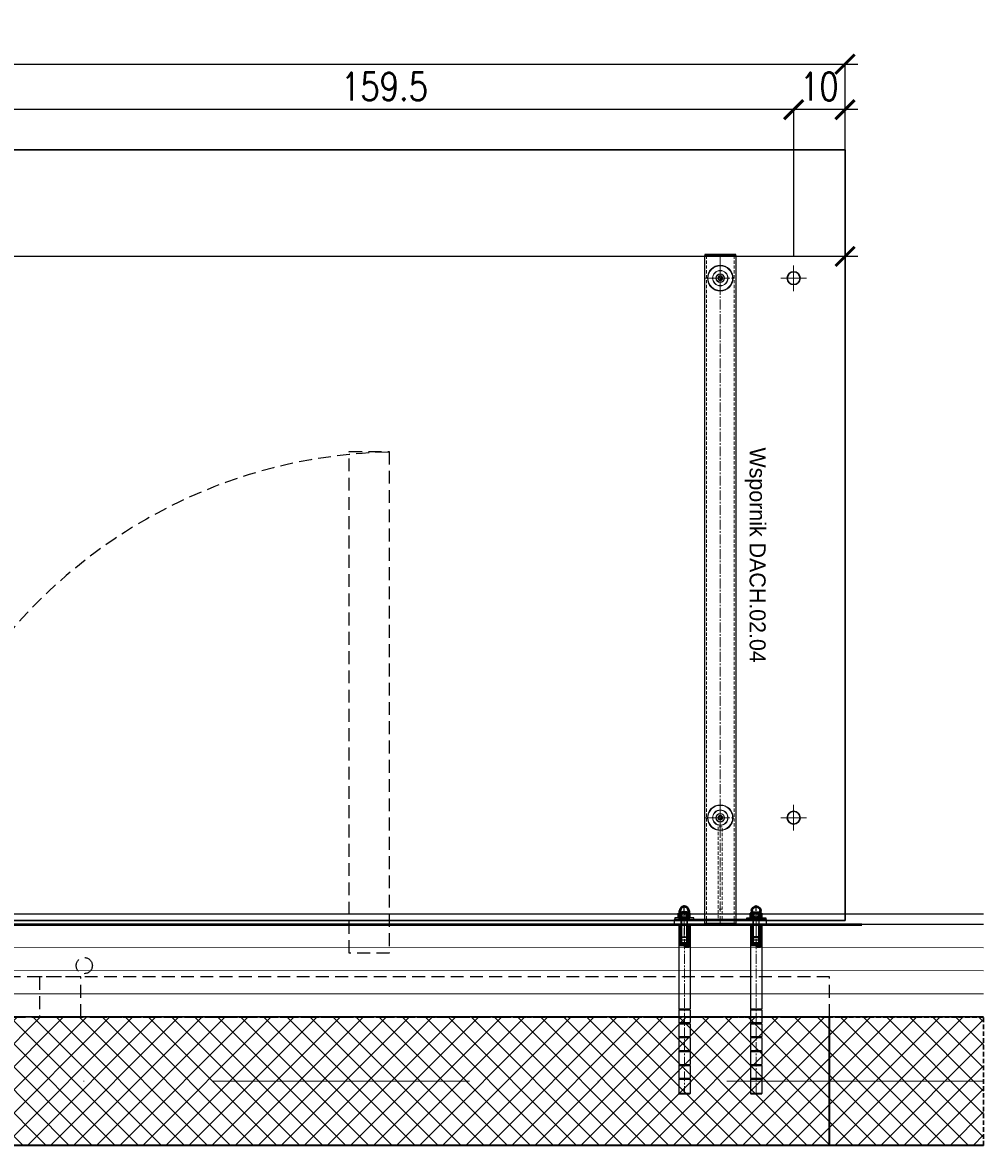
# Model space of a CAD drawing. Header units: millimetres. Extents: x 13188 to 15352, y 1235 to 1861.
# Tile 3 of 12: x 13533 to 13721, y 1237 to 1456. Entities that reach past the tile are written whole.
import ezdxf

# ---------------------------------------------------------------- set-up
doc = ezdxf.new("R2010")
doc.units = ezdxf.units.MM
for name, pattern in [('AM_ISO02W050x2', [3.75, 3, -0.75]), ('AM_ISO08W050', [18, 12, -1.5, 3, -1.5]), ('AM_ISO08W050x2', [9, 6, -0.75, 1.5, -0.75]), ('CENTER2', [28.575, 19.05, -3.175, 3.175, -3.175]), ('DASHDOT', [1, 0.5, -0.25, 0, -0.25]), ('DASHED', [19.05, 12.7, -6.35]), ('DASHED2', [9.525, 6.35, -3.175]), ('HIDDEN', [0.375, 0.25, -0.125])]:
    doc.linetypes.add(name, pattern=pattern)
for name, color, linetype, lineweight in [('0-izo-TERM-tward', 94, 'ZIGZAG', 9), ('0-linia-beton', 1, 'Continuous', 35), ('0-osie-liniA', 14, 'DASHDOT', 5), ('2_hatch_zelbet_obrys', 242, 'DASHED', 30), ('3_hatch_zelbet', 141, 'Continuous', 0), ('AM_0N', 7, 'Continuous', 50), ('AM_7N', 4, 'AM_ISO08W050', 25), ('b.gruba', 243, 'Continuous', 50), ('gwint', 153, 'Continuous', 18), ('Kreskowa cienka', 85, 'DASHED2', 9), ('Osie', 1, 'CENTER2', 9), ('Przekroje', 252, 'Continuous', 9), ('Zarys szkła', 203, 'Continuous', 30)]:
    doc.layers.add(name, color=color, linetype=linetype, lineweight=lineweight)
doc.layers.add('0-linia-wykonczenie', color=31, linetype='Continuous')
doc.layers.add('PR- opis detale', color=20, linetype='Continuous')
doc.styles.add('OPIS', font='romans.shx', dxfattribs={"width": 0.8, "height": 5.5})
doc.linetypes.add('BATTING', pattern='A,0.00254,-2.54,[134,ltypeshp.shx,S=2.54,R=0,X=-2.54,Y=0],-5.08,[134,ltypeshp.shx,S=2.54,R=180,X=2.54,Y=0],-2.54', length=10.16254)
doc.linetypes.add('ZIGZAG', pattern='A,0.0001,-0.2,[131,ltypeshp.shx,S=0.2,R=0,X=-0.2,Y=0],-0.4,[131,ltypeshp.shx,S=0.2,R=180,X=0.2,Y=0],-0.2', length=0.8001)
doc.dimstyles.new('DIM25', dxfattribs={"dimscale": 0.25, "dimtxt": 5.5, "dimasz": 15, "dimexe": 0, "dimexo": 0, "dimgap": 7, "dimtad": 1, "dimdec": 4, "dimrnd": 0.5, "dimzin": 9, "dimdsep": 46, "dimtxsty": 'OPIS', "dimblk1": 'ARCHTICK', "dimblk2": 'ARCHTICK', "dimsah": 1, "dimcen": 0, "dimdle": 10, "dimclrd": 1, "dimclre": 1, "dimclrt": 7, "dimadec": 0, "dimazin": 0, "dimtfac": 1, "dimtdec": 4, "dimtix": 1, "dimtmove": 1, "dimatfit": 3, "dimldrblk": 'TICK1', "dimfxl": 1, "dimtolj": 1, "dimtzin": 0, "dimarcsym": 0})

# ---------------------------------------------------------------- blocks, each defined once
blk = doc.blocks.new('_ArchTick')
at = {"color": 0, "linetype": 'ByBlock', "const_width": 0.15}
blk.add_lwpolyline([(-0.5, -0.5), (0.5, 0.5)], dxfattribs=at)
blk = doc.blocks.new('*D62')
at = {"color": 1, "lineweight": -2, "transparency": 16777216}
for p, q in [((13331.53, 1447.89), (13696.13, 1447.89)), ((13334.03, 1431.23), (13334.03, 1447.89)), ((13693.63, 1431.23), (13693.63, 1447.89))]:
    blk.add_line(p, q, dxfattribs=at)
at = {"layer": 'DEFPOINTS', "color": 0, "transparency": 16777216}
for p in [(13693.63, 1447.89), (13334.03, 1431.23, 6.59), (13693.63, 1431.23)]:
    blk.add_point(p, dxfattribs=at)
at = {"color": 1, "lineweight": -2, "transparency": 16777216, "xscale": 3.75, "yscale": 3.75, "zscale": 3.75, "rotation": 180}
blk.add_blockref('_ArchTick', (13334.03, 1447.89), dxfattribs=at)
at = {"color": 1, "lineweight": -2, "transparency": 16777216, "xscale": 3.75, "yscale": 3.75, "zscale": 3.75}
blk.add_blockref('_ArchTick', (13693.63, 1447.89), dxfattribs=at)
at = {"color": 7, "transparency": 16777216, "insert": (13513.83, 1452.39), "char_height": 5.5, "attachment_point": 5, "style": 'OPIS'}
blk.add_mtext('\\A1;359.5', dxfattribs=at)
blk = doc.blocks.new('TICK1')
at = {"color": 0}
for p, q in [((-1, -1), (1, 1)), ((0, -1), (0, 1)), ((0, 0), (-1, 0))]:
    blk.add_line(p, q, dxfattribs=at)
blk = doc.blocks.new('*D63')
at = {"color": 1, "lineweight": -2, "transparency": 16777216}
for p, q in [((13696.13, 1439.03), (13681.13, 1439.03)), ((13683.63, 1410.63), (13683.63, 1439.03)), ((13693.63, 1431.23), (13693.63, 1439.03))]:
    blk.add_line(p, q, dxfattribs=at)
at = {"layer": 'DEFPOINTS', "color": 0, "transparency": 16777216}
for p in [(13683.63, 1439.03), (13693.63, 1431.23), (13683.63, 1410.63)]:
    blk.add_point(p, dxfattribs=at)
at = {"color": 1, "lineweight": -2, "transparency": 16777216, "xscale": 3.75, "yscale": 3.75, "zscale": 3.75, "rotation": 180}
blk.add_blockref('_ArchTick', (13683.63, 1439.03), dxfattribs=at)
at = {"color": 1, "lineweight": -2, "transparency": 16777216, "xscale": 3.75, "yscale": 3.75, "zscale": 3.75}
blk.add_blockref('_ArchTick', (13693.63, 1439.03), dxfattribs=at)
at = {"color": 7, "transparency": 16777216, "insert": (13688.63, 1443.53), "char_height": 5.5, "attachment_point": 5, "style": 'OPIS'}
blk.add_mtext('\\A1;10', dxfattribs=at)
blk = doc.blocks.new('*D64')
at = {"color": 1, "lineweight": -2, "transparency": 16777216}
for p, q in [((13686.13, 1439.03), (13521.84, 1439.03)), ((13524.34, 1408.73), (13524.34, 1439.03)), ((13683.63, 1410.63), (13683.63, 1439.03))]:
    blk.add_line(p, q, dxfattribs=at)
at = {"layer": 'DEFPOINTS', "color": 0, "transparency": 16777216}
for p in [(13524.34, 1439.03), (13683.63, 1410.63, 6.59), (13524.34, 1408.73)]:
    blk.add_point(p, dxfattribs=at)
at = {"color": 1, "lineweight": -2, "transparency": 16777216, "xscale": 3.75, "yscale": 3.75, "zscale": 3.75, "rotation": 180}
blk.add_blockref('_ArchTick', (13524.34, 1439.03), dxfattribs=at)
at = {"color": 1, "lineweight": -2, "transparency": 16777216, "xscale": 3.75, "yscale": 3.75, "zscale": 3.75}
blk.add_blockref('_ArchTick', (13683.63, 1439.03), dxfattribs=at)
at = {"color": 7, "transparency": 16777216, "insert": (13603.98, 1443.53), "char_height": 5.5, "attachment_point": 5, "style": 'OPIS'}
blk.add_mtext('\\A1;159.5', dxfattribs=at)
blk = doc.blocks.new('*D66')
at = {"color": 1, "lineweight": -2, "transparency": 16777216}
for p, q in [((13514.34, 1431.23), (13514.34, 1410.47)), ((13693.63, 1431.23), (13693.63, 1410.47)), ((13272.81, 1410.47), (13514.34, 1410.47)), ((13696.13, 1410.47), (13511.84, 1410.47))]:
    blk.add_line(p, q, dxfattribs=at)
at = {"layer": 'DEFPOINTS', "color": 0, "transparency": 16777216}
for p in [(13514.34, 1431.23), (13693.63, 1431.23, 6.59), (13514.34, 1410.47)]:
    blk.add_point(p, dxfattribs=at)
at = {"color": 1, "lineweight": -2, "transparency": 16777216, "xscale": 3.75, "yscale": 3.75, "zscale": 3.75, "rotation": 180}
blk.add_blockref('_ArchTick', (13514.34, 1410.47), dxfattribs=at)
at = {"color": 1, "lineweight": -2, "transparency": 16777216, "xscale": 3.75, "yscale": 3.75, "zscale": 3.75}
blk.add_blockref('_ArchTick', (13693.63, 1410.47), dxfattribs=at)
at = {"color": 7, "transparency": 16777216, "insert": (13283.04, 1414.97), "char_height": 5.5, "attachment_point": 5, "style": 'OPIS'}
blk.add_mtext('\\A1;179.5', dxfattribs=at)
blk = doc.blocks.new('A$C77B44E8A')
blk.add_lwpolyline([(0.8, -18.5), (3.8, -18.5), (3.8, 18.5), (0.8, 18.5)], close=True)
at = {"layer": 'AM_7N', "linetype": 'AM_ISO08W050x2'}
blk.add_line((0, 0), (4.8, 0), dxfattribs=at)
blk = doc.blocks.new('A$C0D926932')
at = {"layer": 'AM_0N'}
for p, q in [((1.2, 10.4), (0, 8.3)), ((0, 8.3), (0, -8.3)), ((1.2, 10.4), (9.2, 10.4)), ((1.2, 5.2), (9.2, 5.2)), ((9.2, 10.4), (10, 9)), ((10, 9), (10, 8.5)), ((10, 8.5), (13.5, 8.5)), ((10, 8.5), (10, -8.5)), ((1.2, -10.4), (0, -8.3)), ((1.2, -5.2), (9.2, -5.2)), ((1.2, -10.4), (9.2, -10.4)), ((9.2, -10.4), (10, -9)), ((13.5, -8.5), (10, -8.5)), ((10, -8.5), (10, -9))]:
    blk.add_line(p, q, dxfattribs=at)
for centre, radius, start, end in [((5, 7.8), 4.6, 154.4385, 214.4385), ((17.6, 0), 17.2, 162.383, 197.617), ((5.4, 7.8), 4.6, 325.5615, 25.5615), ((-7.2, 0), 17.2, 342.383, 17.617), ((13.5, 0), 8.5, 270, 90), ((5, -7.8), 4.6, 145.5615, 205.5615), ((5.4, -7.8), 4.6, 334.4385, 34.4385)]:
    blk.add_arc(centre, radius, start, end, dxfattribs=at)
at = {"layer": 'AM_7N', "linetype": 'AM_ISO08W050x2'}
blk.add_line((-3, 0), (25, 0), dxfattribs=at)
blk = doc.blocks.new('jtyjutyrurtytryrtytryr')
for p, q in [((84004.6, -2431.2), (84005.5, -2430.2)), ((84004.6, -2431.2), (84004.6, -2479.2)), ((84016.6, -2431.2), (84004.6, -2431.2)), ((84005.5, -2430.2), (84015.7, -2430.2)), ((84015.7, -2430.2), (84016.6, -2431.2)), ((84016.6, -2431.2), (84016.6, -2479.2)), ((84016.6, -2479.2), (84004.6, -2479.2)), ((84004.6, -2479.2), (84005.5, -2480.2)), ((84005.5, -2480.2), (84015.7, -2480.2)), ((84015.7, -2480.2), (84016.6, -2479.2))]:
    blk.add_line(p, q)
at = {"layer": 'gwint'}
for p, q in [((84005.5, -2430.2), (84005.5, -2480.2)), ((84015.7, -2430.2), (84015.7, -2480.2))]:
    blk.add_line(p, q, dxfattribs=at)
at = {"layer": 'Kreskowa cienka', "linetype": 'AM_ISO02W050x2'}
for p, q in [((84007.3, -2476.4), (84010.5, -2474.5)), ((84007.3, -2476.4), (84010.5, -2476.4)), ((84007.3, -2476.4), (84007.3, -2480.2)), ((84008.9, -2476.4), (84008.9, -2480.2)), ((84013.7, -2476.4), (84010.5, -2474.5)), ((84013.7, -2476.4), (84010.5, -2476.4)), ((84012.1, -2476.4), (84012.1, -2480.2)), ((84013.7, -2476.4), (84013.7, -2480.2))]:
    blk.add_line(p, q, dxfattribs=at)
at = {"layer": 'Osie'}
blk.add_line((84010.6, -2430.2), (84010.6, -2480.2), dxfattribs=at)
blk = doc.blocks.new('tyty56y56y545555434434343')
at = {"color": 7, "linetype": 'Continuous', "lineweight": 15}
for p, q in [((94489.5, 890.5), (94490.2, 893.3)), ((94491.5, 888.5), (94489.5, 890.5)), ((94490.2, 893.3), (94493, 894.1)), ((94490.5, 893.4), (94490.2, 893.3)), ((94490.5, 893.4), (94491.9, 893.8)), ((94494.3, 889.2), (94491.5, 888.5)), ((94491.9, 893.8), (94493, 894.1)), ((94493, 894.1), (94495.1, 892)), ((94495.1, 892), (94494.3, 889.2))]:
    blk.add_line(p, q, dxfattribs=at)
for centre, radius in [((94492.3, 891.3), 25), ((94492.3, 891.3), 24), ((94492.3, 891.3), 15.1), ((94492.3, 891.3), 15), ((94492.3, 891.3), 14.5), ((94492.2, 891.3), 8.34), ((94492.3, 891.3), 8.04), ((94492.3, 891.3), 7.77), ((94492.3, 891.3), 4.63)]:
    blk.add_circle(centre, radius, dxfattribs=at)
blk.add_arc((94492.4, 891.3), 8.05, 103.7597, 283.4857, dxfattribs=at)
at = {"layer": 'Osie'}
for p, q in [((94492.3, 920.2), (94492.3, 865)), ((94464, 891.3), (94520.9, 891.3))]:
    blk.add_line(p, q, dxfattribs=at)
blk = doc.blocks.new('ghtrhgtr5y6h56')
blk.add_line((104848.6, 1184.1), (104848.6, 1154.1))
for points in [[(104728.6, 2426.8), (104728.6, 2416.8), (104908.6, 2416.8), (104908.6, 2426.8)], [(104848.6, 2424.8), (104848.6, 1124.8), (104788.6, 1124.8), (104788.6, 2424.8)], [(104788.6, 1124.8), (104788.6, 1122.8), (104848.6, 1122.8), (104848.6, 1124.8)]]:
    blk.add_lwpolyline(points, close=True)
at = {"layer": 'Kreskowa cienka'}
for p, q in [((104791.6, 1124.8), (104791.6, 2424.8)), ((104845.6, 1124.8), (104845.6, 2424.8)), ((104814.6, 2396.6), (104822.6, 2396.6))]:
    blk.add_line(p, q, dxfattribs=at)
blk.add_lwpolyline([(104814.6, 2416.8), (104814.6, 2236.8), (104822.6, 2236.8), (104822.6, 2416.8)], close=True, dxfattribs=at)
at = {"layer": 'Osie'}
for p, q in [((104748.6, 2430.8), (104748.6, 2412.2)), ((104888.6, 2430.8), (104888.6, 2412.2)), ((104818.6, 1124.8), (104818.6, 2424.8))]:
    blk.add_line(p, q, dxfattribs=at)
at = {"xscale": -1}
blk.add_blockref('jtyjutyrurtytryrtytryr', (188759.2, 4882.1), dxfattribs=at)
blk.add_blockref('jtyjutyrurtytryrtytryr', (20878, 4882.1))
at = {"xscale": -1, "rotation": 90}
for name, p in [('A$C77B44E8A', (104748.6, 2417.6)), ('A$C0D926932', (104748.6, 2413.8))]:
    blk.add_blockref(name, p, dxfattribs=at)
at = {"rotation": 270}
for name, p in [('A$C77B44E8A', (104888.6, 2417.6)), ('A$C0D926932', (104888.6, 2413.8)), ('tyty56y56y545555434434343', (103927.3, 96711.1)), ('tyty56y56y545555434434343', (103927.3, 95661.1))]:
    blk.add_blockref(name, p, dxfattribs=at)
blk = doc.blocks.new('gtrh56yu7')
at = {"layer": 'Przekroje'}
h = blk.add_hatch(dxfattribs=at)
h.set_pattern_fill('ANSI31', color=256, scale=0.5, style=0)
h.set_pattern_definition([(45, (112464.3434, 10551.229), (-1.122532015, 1.122532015), [])])
edge = h.paths.add_edge_path()
edge.add_spline(control_points=[(158228.1, 9083.8), (158227.1, 9080.2), (158226.1, 9077), (158227.3, 9073.9), (158227.9, 9072.8)], knot_values=[2.649112, 2.649112, 2.649112, 2.649112, 8.949565, 12.647496, 12.647496, 12.647496, 12.647496], degree=3, periodic=0)
edge.add_line((158227.9, 9072.8), (158232.7, 9072.8))
edge.add_line((158232.7, 9072.8), (158235.5, 9077.9))
edge.add_line((158235.5, 9077.9), (158240.5, 9077.9))
edge.add_line((158240.5, 9077.9), (158240.5, 9078.8))
edge.add_line((158240.5, 9078.8), (158270.5, 9078.8))
edge.add_line((158270.5, 9078.8), (158270.5, 9082.9))
edge.add_line((158270.5, 9082.9), (158269.3, 9083.8))
edge.add_line((158269.3, 9083.8), (158228.1, 9083.8))
edge = h.paths.add_edge_path()
edge.add_line((158240.5, 9066.8), (158240.5, 9067.7))
edge.add_line((158240.5, 9067.7), (158235.5, 9067.7))
edge.add_line((158235.5, 9067.7), (158232.7, 9072.8))
edge.add_line((158232.7, 9072.8), (158227.9, 9072.8))
edge.add_spline(control_points=[(158227.9, 9072.8), (158228.3, 9071.7), (158229.7, 9068.6), (158229.5, 9065.4), (158229.1, 9061.8)], knot_values=[12.647496, 12.647496, 12.647496, 12.647496, 16.072049, 22.315875, 22.315875, 22.315875, 22.315875], degree=3, periodic=0)
edge.add_line((158229.1, 9061.8), (158269.3, 9061.8))
edge.add_line((158269.3, 9061.8), (158270.5, 9062.7))
edge.add_line((158270.5, 9062.7), (158270.5, 9066.8))
edge.add_line((158270.5, 9066.8), (158240.5, 9066.8))
at = {"color": 1}
for p, q in [((157940.5, 9082.9), (157941.8, 9083.8)), ((157940.5, 9082.9), (157940.5, 9062.7)), ((157941.8, 9083.8), (157941.8, 9061.8)), ((157969.4, 9083.8), (157941.8, 9083.8)), ((157969.4, 9061.8), (157969.4, 9083.8)), ((157996.5, 9083.8), (157971.4, 9083.8)), ((157971.4, 9061.8), (157971.4, 9083.8)), ((157996.5, 9061.8), (157996.5, 9083.8)), ((158023.6, 9083.8), (157998.5, 9083.8)), ((157998.5, 9061.8), (157998.5, 9083.8)), ((158023.6, 9061.8), (158023.6, 9083.8)), ((158050.7, 9083.8), (158025.6, 9083.8)), ((158025.6, 9061.8), (158025.6, 9083.8)), ((158050.7, 9061.8), (158050.7, 9083.8)), ((158077.7, 9083.8), (158052.7, 9083.8)), ((158052.7, 9061.8), (158052.7, 9083.8)), ((158077.7, 9061.8), (158077.7, 9083.8)), ((158104.8, 9083.8), (158079.7, 9083.8)), ((158079.7, 9061.8), (158079.7, 9083.8)), ((158104.8, 9061.8), (158104.8, 9083.8)), ((158269.3, 9083.8), (158106.8, 9083.8)), ((158106.8, 9061.8), (158106.8, 9083.8)), ((158232.7, 9072.8), (158235.5, 9077.9)), ((158235.5, 9067.7), (158232.7, 9072.8)), ((158235.5, 9067.7), (158235.5, 9077.9)), ((158235.5, 9077.9), (158270.5, 9077.9)), ((158240.5, 9078.8), (158240.5, 9066.8)), ((158270.5, 9082.9), (158269.3, 9083.8)), ((158270.5, 9082.9), (158270.5, 9062.7)), ((157940.5, 9062.7), (157941.8, 9061.8)), ((157969.4, 9061.8), (157941.8, 9061.8)), ((157996.5, 9061.8), (157971.4, 9061.8)), ((158023.6, 9061.8), (157998.5, 9061.8)), ((158050.7, 9061.8), (158025.6, 9061.8)), ((158077.7, 9061.8), (158052.7, 9061.8)), ((158104.8, 9061.8), (158079.7, 9061.8)), ((158269.3, 9061.8), (158106.8, 9061.8)), ((158235.5, 9067.7), (158270.5, 9067.7)), ((158270.5, 9062.7), (158269.3, 9061.8))]:
    blk.add_line(p, q, dxfattribs=at)
for centre, start, end in [((157970.4, 9083.8), 180, 0), ((157997.5, 9083.8), 180, 0), ((158024.6, 9083.8), 180, 0), ((158051.7, 9083.8), 180, 0), ((158078.7, 9083.8), 180, 0), ((158105.8, 9083.8), 180, 0), ((157970.4, 9061.8), 0, 180), ((157997.5, 9061.8), 0, 180), ((158024.6, 9061.8), 0, 180), ((158051.7, 9061.8), 0, 180), ((158078.7, 9061.8), 0, 180), ((158105.8, 9061.8), 0, 180)]:
    blk.add_arc(centre, 1, start, end, dxfattribs=at)
at = {"layer": 'gwint'}
for p, q in [((158270.5, 9078.8), (158240.5, 9078.8)), ((158270.5, 9066.8), (158240.5, 9066.8))]:
    blk.add_line(p, q, dxfattribs=at)
at = {"layer": 'Osie'}
blk.add_line((158270.5, 9072.8), (157940.5, 9072.8), dxfattribs=at)
at = {"layer": 'Przekroje'}
blk.add_open_spline([(158228.1, 9083.8), (158227.1, 9080.2), (158225.7, 9075.9), (158229.8, 9069.9), (158229.5, 9065.4), (158229.1, 9061.8)], degree=3, knots=[2.649112, 2.649112, 2.649112, 2.649112, 8.949565, 16.072049, 22.315875, 22.315875, 22.315875, 22.315875], dxfattribs=at)

msp = doc.modelspace()

# ---------------------------------------------------------------- hatches: boundary and pattern name
at = {"layer": '3_hatch_zelbet'}
h = msp.add_hatch(dxfattribs=at)
h.set_pattern_fill('ANSI37', color=256, angle=180)
h.set_pattern_definition([(225, (29.9688, 0), (2.245064, -2.245064), []), (315, (29.9688, 0), (2.245064, 2.245064), [])])
h.paths.add_polyline_path([(13267.73399, 1262.4707), (13267.54949, 1237.4707), (13720.59513, 1237.46237), (13720.59513, 1262.46237)])

# ---------------------------------------------------------------- linework, layer by layer
at = {"color": 124, "linetype": 'HIDDEN', "ltscale": 10}
for points in [[(13604.90672, 1274.90161), (13597.10672, 1274.89161), (13597.10672, 1372.48206), (13604.90672, 1372.49206)], [(13690.62631, 1270.23168), (13392.82631, 1270.23122), (13392.82631, 1262.43122), (13690.62631, 1262.43168)], [(13544.82631, 1270.23122), (13536.82631, 1270.23122), (13536.82631, 1262.43122), (13544.82631, 1262.43122)]]:
    msp.add_lwpolyline(points, close=True, dxfattribs=at)
msp.add_lwpolyline([(13690.62631, 1237.43168), (13544.82631, 1237.43122)])
msp.add_circle((13545.52624, 1272.4472), 1.56976, dxfattribs=at)
msp.add_arc((13607.05824, 1272.44312), 99.96178, 91.3364951, 180.7703145, dxfattribs=at)
at = {"layer": '0-izo-TERM-tward', "linetype": 'BATTING', "ltscale": 0.4}
for points in [[(13720.59513, 1275.93168), (13267.83362, 1275.9707)], [(13720.59513, 1266.93168), (13267.7672, 1266.9707)]]:
    msp.add_lwpolyline(points, dxfattribs=at)
at = {"layer": '0-izo-TERM-tward', "linetype": 'ByBlock', "ltscale": 8}
msp.add_lwpolyline([(13720.59513, 1271.43168), (13267.80041, 1271.4707)], dxfattribs=at)
at = {"layer": '0-linia-beton'}
for points in [[(13720.59513, 1262.43168), (13267.73399, 1262.4707)], [(13720.59513, 1237.43168), (13267.54949, 1237.4707)]]:
    msp.add_lwpolyline(points, dxfattribs=at)
at = {"layer": '0-linia-beton', "elevation": 6.59129}
msp.add_lwpolyline([(13690.62631, 1237.43168), (13690.62631, 1262.43168)], dxfattribs=at)
at = {"layer": '0-linia-wykonczenie'}
for points in [[(13720.59513, 1282.43168), (13267.88159, 1282.4707)], [(13720.59513, 1280.43168), (13267.86683, 1280.4707)]]:
    msp.add_lwpolyline(points, dxfattribs=at)
at = {"layer": '0-osie-liniA', "ltscale": 100}
msp.add_lwpolyline([(13720.59513, 1249.96237), (13267.64174, 1249.9707)], dxfattribs=at)
at = {"layer": '2_hatch_zelbet_obrys', "ltscale": 0.07}
msp.add_lwpolyline([(13267.54949, 1237.4707), (13720.59513, 1237.43168), (13720.59513, 1262.43168), (13267.73399, 1262.4707)], dxfattribs=at)
at = {"layer": 'b.gruba'}
msp.add_line((13317.71329, 1280.43122), (13696.91045, 1280.43122), dxfattribs=at)
at = {"layer": 'Osie'}
for p, q in [((13683.62631, 1403.73065), (13683.62631, 1408.73065)), ((13686.12631, 1406.23065), (13681.12631, 1406.23065)), ((13683.62631, 1298.73065), (13683.62631, 1303.73065)), ((13686.12631, 1301.23065), (13681.12631, 1301.23065))]:
    msp.add_line(p, q, dxfattribs=at)
at = {"layer": 'Zarys szkła', "elevation": -6.59129}
msp.add_lwpolyline([(13693.62631, 1431.23065), (13514.3432, 1431.23065), (13514.3432, 1281.23065), (13693.62631, 1281.23065)], close=True, dxfattribs=at)
at = {"layer": 'Zarys szkła'}
for centre in [(13683.62631, 1406.23065), (13683.62631, 1301.23065)]:
    msp.add_circle(centre, 1.25, dxfattribs=at)

# ---------------------------------------------------------------- block references
at = {"yscale": 0.1, "zscale": 0.1}
for name, p, xscale, rotation in [('ghtrhgtr5y6h56', (24151.20169, 1523.11454, -6.59129), 0.1, 180), ('gtrh56yu7', (12755.0673, -14546.62325, -6.59129), -0.1, 270), ('gtrh56yu7', (12769.0673, -14546.62325, -6.59129), -0.1, 270)]:
    msp.add_blockref(name, p, dxfattribs=dict(at, xscale=xscale, rotation=rotation))

# ---------------------------------------------------------------- texts
at = {"layer": 'PR- opis detale', "insert": (13678.16986, 1373.28681), "char_height": 3.115008, "width": 48.0542415, "attachment_point": 1, "rotation": 270}
msp.add_mtext('Wspornik DACH.02.04', dxfattribs=at)

# ---------------------------------------------------------------- dimensions: what is measured, and where the dimension line sits
dim = msp.add_linear_dim(base=(13693.62631, 1447.88868, -6.59129), p1=(13334.02631, 1431.23065), p2=(13693.62631, 1431.23065, -6.59129), angle=180, dimstyle='DIM25')
dim.commit()
dim.dimension.update_dxf_attribs({"geometry": '*D62', "text_midpoint": (13513.82631, 1452.38868, -6.59129)})
dim = msp.add_linear_dim(base=(13524.3432, 1439.03366, -6.59129), p1=(13683.62631, 1410.63065), p2=(13524.3432, 1408.73065, -6.59129), dimstyle='DIM25')
dim.commit()
dim.dimension.update_dxf_attribs({"geometry": '*D64', "text_midpoint": (13603.98476, 1443.53366, -6.59129)})
for base, p2, picture, middle in [((13683.62631, 1439.03366), (13683.62631, 1410.63065), '*D63', (13688.62631, 1439.03366)), ((13514.3432, 1410.47202, -6.59129), (13514.3432, 1431.23065, -6.59129), '*D66', (13283.04298, 1410.47202, -6.59129))]:
    dim = msp.add_linear_dim(base=base, p1=(13693.62631, 1431.23065), p2=p2, dimstyle='DIM25')
    dim.commit()
    dim.dimension.update_dxf_attribs({"geometry": picture, "text_midpoint": middle, "dimtype": 160})

doc.saveas('drawing.dxf')
